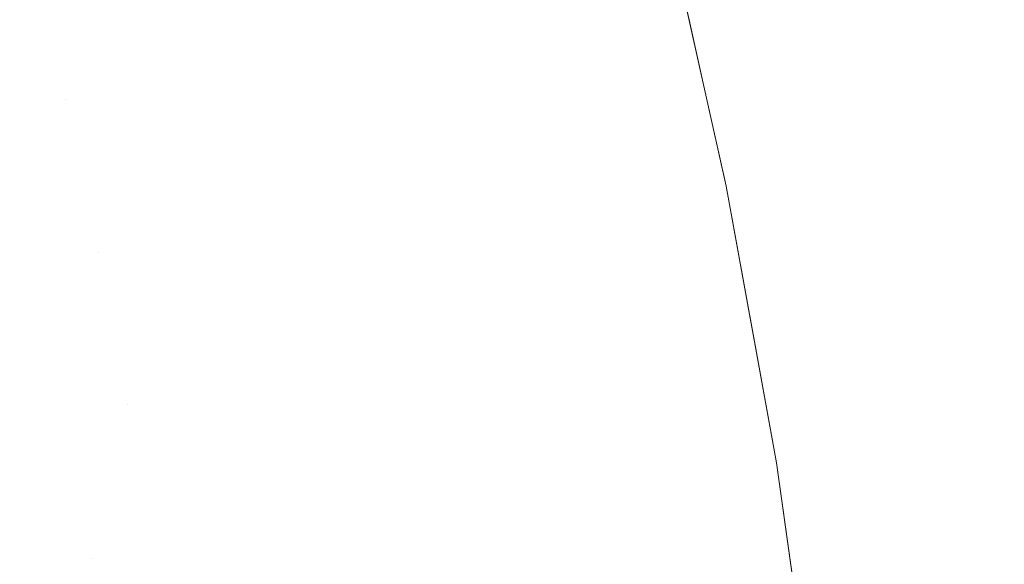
# Model space of a CAD drawing. Header units: centimetres. Extents: x -35.1 to 36.2, y 3.4 to 5.2.
# Tile 173 of 256: x -11.15083 to -11.13995, y 5.11102 to 5.11704. Entities that reach past the tile are written whole.
import ezdxf

# ---------------------------------------------------------------- set-up
doc = ezdxf.new("R2010")
doc.units = ezdxf.units.CM
doc.header["$LTSCALE"] = 2.54
doc.layers.add('Lucido design-1', color=7, linetype='Continuous')

# ---------------------------------------------------------------- blocks, each defined once
blk = doc.blocks.new('Gruppo-4-1')
at = {"color": 7, "linetype": 'Continuous', "lineweight": 9}
for points, invisible_edges in [([(-11.143032, 5.115252, -1872.915514), (-11.143231, 5.11614, -1872.915514), (-11.143707, 5.118266, -1872.715514), (-11.14302, 5.115199, -1872.715514)], 10), ([(-11.143231, 5.11614, -1872.915514), (-11.143432, 5.117037, -1872.915514), (-11.143707, 5.118266, -1872.915514), (-11.143707, 5.118266, -1872.715514)], 12), ([(-11.143014, 5.115252, -1872.713934), (-11.14302, 5.115199, -1872.715514), (-11.143707, 5.118266, -1872.715514), (-11.1434, 5.11704, -1872.713929)], 13), ([(-11.143707, 5.118266, -1872.915514), (-11.143432, 5.117037, -1872.915514), (-11.143481, 5.117032, -1872.918638), (-11.143693, 5.117934, -1872.918638)], 14), ([(-11.151184, 5.116925, -1872.948903), (-11.151396, 5.117781, -1872.948903), (-11.150118, 5.117962, -1872.946019), (-11.149904, 5.117098, -1872.946019)], 15), ([(-11.143693, 5.117934, -1872.918638), (-11.143481, 5.117032, -1872.918638), (-11.143674, 5.117007, -1872.921758), (-11.143886, 5.117908, -1872.921758)], 15), ([(-11.144206, 5.117865, -1872.924868), (-11.143995, 5.116967, -1872.924868), (-11.144443, 5.116909, -1872.927965), (-11.144653, 5.117805, -1872.927965)], 15), ([(-11.143886, 5.117908, -1872.921758), (-11.143674, 5.117007, -1872.921758), (-11.143995, 5.116967, -1872.924868), (-11.144206, 5.117865, -1872.924868)], 15), ([(-11.145226, 5.117728, -1872.931044), (-11.145017, 5.116836, -1872.931044), (-11.145715, 5.116747, -1872.934101), (-11.145923, 5.117634, -1872.934101)], 15), ([(-11.144653, 5.117805, -1872.927965), (-11.144443, 5.116909, -1872.927965), (-11.145017, 5.116836, -1872.931044), (-11.145226, 5.117728, -1872.931044)], 15), ([(-11.145923, 5.117634, -1872.934101), (-11.145715, 5.116747, -1872.934101), (-11.146535, 5.116642, -1872.93713), (-11.146741, 5.117524, -1872.93713)], 15), ([(36.079692, 5.117039, -1872.21695), (36.079692, 5.117577, -1872.217033), (-34.952766, 5.117577, -1872.217033), (-34.952766, 5.117039, -1872.21695)], 10), ([(-11.146741, 5.117524, -1872.93713), (-11.146535, 5.116642, -1872.93713), (-11.147474, 5.116523, -1872.940129), (-11.14768, 5.117397, -1872.940129)], 15), ([(-11.14768, 5.117397, -1872.940129), (-11.147474, 5.116523, -1872.940129), (-11.148531, 5.116388, -1872.943094), (-11.148735, 5.117255, -1872.943094)], 15), ([(-11.148735, 5.117255, -1872.943094), (-11.148531, 5.116388, -1872.943094), (-11.149702, 5.116238, -1872.946019), (-11.149904, 5.117098, -1872.946019)], 15), ([(-11.15033, 5.116158, -1872.947466), (-11.150984, 5.116075, -1872.948903), (-11.151184, 5.116925, -1872.948903), (-11.149904, 5.117098, -1872.946019)], 15), ([(-11.149904, 5.117098, -1872.946019), (-11.149702, 5.116238, -1872.946019), (-11.15033, 5.116158, -1872.947466)], 11), ([(-34.952766, 5.117039, -1872.21695), (-34.952766, 5.113486, -1872.216404), (36.079692, 5.113486, -1872.216404), (36.079692, 5.117039, -1872.21695)], 10), ([(-11.144245, 5.116019, -1872.927965), (-11.144443, 5.116909, -1872.927965), (-11.143995, 5.116967, -1872.924868), (-11.143797, 5.116074, -1872.924868)], 15), ([(-11.143797, 5.116074, -1872.924868), (-11.143995, 5.116967, -1872.924868), (-11.143674, 5.117007, -1872.921758), (-11.143475, 5.116112, -1872.921758)], 15), ([(-11.143475, 5.116112, -1872.921758), (-11.143674, 5.117007, -1872.921758), (-11.143481, 5.117032, -1872.918638), (-11.143282, 5.116136, -1872.918638)], 15), ([(-11.143282, 5.116136, -1872.918638), (-11.143481, 5.117032, -1872.918638), (-11.143432, 5.117037, -1872.915514), (-11.143231, 5.11614, -1872.915514)], 11), ([(-11.1434, 5.11704, -1872.713929), (-11.143351, 5.11704, -1872.712345), (-11.142965, 5.115252, -1872.712354), (-11.143014, 5.115252, -1872.713934)], 15), ([(-11.142882, 5.115252, -1872.710776), (-11.142965, 5.115252, -1872.712354), (-11.143351, 5.11704, -1872.712345), (-11.143268, 5.11704, -1872.710762)], 15), ([(-11.143268, 5.11704, -1872.710762), (-11.143152, 5.11704, -1872.709181), (-11.142767, 5.115252, -1872.709199), (-11.142882, 5.115252, -1872.710776)], 15), ([(-11.142619, 5.115252, -1872.707625), (-11.142767, 5.115252, -1872.709199), (-11.143152, 5.11704, -1872.709181), (-11.143004, 5.11704, -1872.707602)], 15), ([(-11.143004, 5.11704, -1872.707602), (-11.142822, 5.11704, -1872.706026), (-11.142438, 5.115252, -1872.706053), (-11.142619, 5.115252, -1872.707625)], 15), ([(-11.142224, 5.115252, -1872.704485), (-11.142438, 5.115252, -1872.706053), (-11.142822, 5.11704, -1872.706026), (-11.142608, 5.11704, -1872.704454)], 15), ([(-11.142608, 5.11704, -1872.704454), (-11.142361, 5.11704, -1872.702885), (-11.141978, 5.115252, -1872.702921), (-11.142224, 5.115252, -1872.704485)], 15), ([(-11.1417, 5.115252, -1872.701362), (-11.141978, 5.115252, -1872.702921), (-11.142361, 5.11704, -1872.702885), (-11.142082, 5.11704, -1872.701321)], 15), ([(-11.142082, 5.11704, -1872.701321), (-11.141771, 5.11704, -1872.699762), (-11.141389, 5.115252, -1872.699807), (-11.1417, 5.115252, -1872.701362)], 15), ([(-11.141047, 5.115252, -1872.698258), (-11.141389, 5.115252, -1872.699807), (-11.141771, 5.11704, -1872.699762), (-11.141428, 5.11704, -1872.698209)], 15), ([(-11.141428, 5.11704, -1872.698209), (-11.141053, 5.11704, -1872.696662), (-11.140673, 5.115252, -1872.696716), (-11.141047, 5.115252, -1872.698258)], 15), ([(-11.140268, 5.115252, -1872.69518), (-11.140673, 5.115252, -1872.696716), (-11.141053, 5.11704, -1872.696662), (-11.140647, 5.11704, -1872.695122)], 15), ([(-11.140647, 5.11704, -1872.695122), (-11.140209, 5.11704, -1872.693589), (-11.139832, 5.115252, -1872.693652), (-11.140268, 5.115252, -1872.69518)], 15), ([(-11.139365, 5.115252, -1872.692131), (-11.139832, 5.115252, -1872.693652), (-11.140209, 5.11704, -1872.693589), (-11.139741, 5.11704, -1872.692064)], 15), ([(-11.14482, 5.11595, -1872.931044), (-11.145017, 5.116836, -1872.931044), (-11.144443, 5.116909, -1872.927965), (-11.144245, 5.116019, -1872.927965)], 15), ([(-11.14634, 5.115767, -1872.93713), (-11.146535, 5.116642, -1872.93713), (-11.145715, 5.116747, -1872.934101), (-11.145519, 5.115866, -1872.934101)], 15), ([(-11.145519, 5.115866, -1872.934101), (-11.145715, 5.116747, -1872.934101), (-11.145017, 5.116836, -1872.931044), (-11.14482, 5.11595, -1872.931044)], 15), ([(-11.147281, 5.115653, -1872.940129), (-11.147474, 5.116523, -1872.940129), (-11.146535, 5.116642, -1872.93713), (-11.14634, 5.115767, -1872.93713)], 15), ([(-11.14834, 5.115525, -1872.943094), (-11.148531, 5.116388, -1872.943094), (-11.147474, 5.116523, -1872.940129), (-11.147281, 5.115653, -1872.940129)], 15), ([(-11.149512, 5.115384, -1872.946019), (-11.149702, 5.116238, -1872.946019), (-11.148531, 5.116388, -1872.943094), (-11.14834, 5.115525, -1872.943094)], 15), ([(-11.149964, 5.114464, -1872.947466), (-11.15033, 5.116158, -1872.947466), (-11.149702, 5.116238, -1872.946019), (-11.149512, 5.115384, -1872.946019)], 15), ([(-11.149964, 5.114464, -1872.947466), (-11.15062, 5.114389, -1872.948903), (-11.150984, 5.116075, -1872.948903), (-11.15033, 5.116158, -1872.947466)], 15), ([(-11.143475, 5.116112, -1872.921758), (-11.143289, 5.115223, -1872.921758), (-11.143611, 5.115186, -1872.924868), (-11.143797, 5.116074, -1872.924868)], 15), ([(-11.143282, 5.116136, -1872.918638), (-11.143095, 5.115245, -1872.918638), (-11.143289, 5.115223, -1872.921758), (-11.143475, 5.116112, -1872.921758)], 15), ([(-11.143231, 5.11614, -1872.915514), (-11.143032, 5.115252, -1872.915514), (-11.143095, 5.115245, -1872.918638), (-11.143282, 5.116136, -1872.918638)], 14), ([(-11.152014, 5.11423, -1872.95174), (-11.152374, 5.115897, -1872.95174), (-11.150984, 5.116075, -1872.948903), (-11.15062, 5.114389, -1872.948903)], 15), ([(-11.144245, 5.116019, -1872.927965), (-11.14406, 5.115135, -1872.927965), (-11.144635, 5.11507, -1872.931044), (-11.14482, 5.11595, -1872.931044)], 15), ([(-11.143797, 5.116074, -1872.924868), (-11.143611, 5.115186, -1872.924868), (-11.14406, 5.115135, -1872.927965), (-11.144245, 5.116019, -1872.927965)], 15), ([(-11.145519, 5.115866, -1872.934101), (-11.145335, 5.11499, -1872.934101), (-11.146158, 5.114896, -1872.93713), (-11.14634, 5.115767, -1872.93713)], 15), ([(-11.14482, 5.11595, -1872.931044), (-11.144635, 5.11507, -1872.931044), (-11.145335, 5.11499, -1872.934101), (-11.145519, 5.115866, -1872.934101)], 15), ([(-11.14634, 5.115767, -1872.93713), (-11.146158, 5.114896, -1872.93713), (-11.1471, 5.114789, -1872.940129), (-11.147281, 5.115653, -1872.940129)], 15), ([(-11.147281, 5.115653, -1872.940129), (-11.1471, 5.114789, -1872.940129), (-11.14816, 5.114669, -1872.943094), (-11.14834, 5.115525, -1872.943094)], 15), ([(-11.14834, 5.115525, -1872.943094), (-11.14816, 5.114669, -1872.943094), (-11.149334, 5.114535, -1872.946019), (-11.149512, 5.115384, -1872.946019)], 15), ([(-11.149512, 5.115384, -1872.946019), (-11.149334, 5.114535, -1872.946019), (-11.149964, 5.114464, -1872.947466)], 11), ([(-11.143437, 5.114304, -1872.924868), (-11.143611, 5.115186, -1872.924868), (-11.143289, 5.115223, -1872.921758), (-11.143114, 5.114339, -1872.921758)], 15), ([(-11.143114, 5.114339, -1872.921758), (-11.143289, 5.115223, -1872.921758), (-11.143095, 5.115245, -1872.918638), (-11.142921, 5.114359, -1872.918638)], 15), ([(-11.142921, 5.114359, -1872.918638), (-11.143095, 5.115245, -1872.918638), (-11.143032, 5.115252, -1872.915514), (-11.14302, 5.115199, -1872.915514)], 11), ([(-11.14302, 5.115199, -1872.715514), (-11.14302, 5.115199, -1872.915514), (-11.143032, 5.115252, -1872.915514)], 9), ([(-11.14302, 5.115199, -1872.715514), (-11.143014, 5.115252, -1872.713934), (-11.142677, 5.113486, -1872.713938)], 11), ([(-11.143014, 5.115252, -1872.713934), (-11.142965, 5.115252, -1872.712354), (-11.142627, 5.113486, -1872.712362), (-11.142677, 5.113486, -1872.713938)], 15), ([(-11.142545, 5.113486, -1872.710788), (-11.142627, 5.113486, -1872.712362), (-11.142965, 5.115252, -1872.712354), (-11.142882, 5.115252, -1872.710776)], 15), ([(-11.142882, 5.115252, -1872.710776), (-11.142767, 5.115252, -1872.709199), (-11.14243, 5.113486, -1872.709215), (-11.142545, 5.113486, -1872.710788)], 15), ([(-11.142282, 5.113486, -1872.707644), (-11.14243, 5.113486, -1872.709215), (-11.142767, 5.115252, -1872.709199), (-11.142619, 5.115252, -1872.707625)], 15), ([(-11.142619, 5.115252, -1872.707625), (-11.142438, 5.115252, -1872.706053), (-11.142101, 5.113486, -1872.706077), (-11.142282, 5.113486, -1872.707644)], 15), ([(-11.141888, 5.113486, -1872.704513), (-11.142101, 5.113486, -1872.706077), (-11.142438, 5.115252, -1872.706053), (-11.142224, 5.115252, -1872.704485)], 15), ([(-11.142224, 5.115252, -1872.704485), (-11.141978, 5.115252, -1872.702921), (-11.141643, 5.113486, -1872.702952), (-11.141888, 5.113486, -1872.704513)], 15), ([(-11.141365, 5.113486, -1872.701397), (-11.141643, 5.113486, -1872.702952), (-11.141978, 5.115252, -1872.702921), (-11.1417, 5.115252, -1872.701362)], 15), ([(-11.1417, 5.115252, -1872.701362), (-11.141389, 5.115252, -1872.699807), (-11.141056, 5.113486, -1872.699846), (-11.141365, 5.113486, -1872.701397)], 15), ([(-11.140714, 5.113486, -1872.698302), (-11.141056, 5.113486, -1872.699846), (-11.141389, 5.115252, -1872.699807), (-11.141047, 5.115252, -1872.698258)], 15), ([(-11.141047, 5.115252, -1872.698258), (-11.140673, 5.115252, -1872.696716), (-11.140341, 5.113486, -1872.696763), (-11.140714, 5.113486, -1872.698302)], 15), ([(-11.139937, 5.113486, -1872.695231), (-11.140341, 5.113486, -1872.696763), (-11.140673, 5.115252, -1872.696716), (-11.140268, 5.115252, -1872.69518)], 15), ([(-11.140268, 5.115252, -1872.69518), (-11.139832, 5.115252, -1872.693652), (-11.139502, 5.113486, -1872.693706), (-11.139937, 5.113486, -1872.695231)], 15), ([(-11.144463, 5.114195, -1872.931044), (-11.144635, 5.11507, -1872.931044), (-11.14406, 5.115135, -1872.927965), (-11.143887, 5.114256, -1872.927965)], 15), ([(-11.143887, 5.114256, -1872.927965), (-11.14406, 5.115135, -1872.927965), (-11.143611, 5.115186, -1872.924868), (-11.143437, 5.114304, -1872.924868)], 15), ([(-11.142708, 5.113484, -1872.915514), (-11.14302, 5.115199, -1872.915514), (-11.14302, 5.115199, -1872.715514), (-11.142465, 5.112144, -1872.715514)], 10), ([(-11.142677, 5.113486, -1872.713938), (-11.142465, 5.112144, -1872.715514), (-11.14302, 5.115199, -1872.715514)], 9), ([(-11.14302, 5.115199, -1872.915514), (-11.142708, 5.113484, -1872.915514), (-11.142758, 5.11348, -1872.918638), (-11.142921, 5.114359, -1872.918638)], 14), ([(-11.145164, 5.11412, -1872.934101), (-11.145335, 5.11499, -1872.934101), (-11.144635, 5.11507, -1872.931044), (-11.144463, 5.114195, -1872.931044)], 15), ([(-11.146931, 5.113931, -1872.940129), (-11.1471, 5.114789, -1872.940129), (-11.146158, 5.114896, -1872.93713), (-11.145987, 5.114032, -1872.93713)], 15), ([(-11.145987, 5.114032, -1872.93713), (-11.146158, 5.114896, -1872.93713), (-11.145335, 5.11499, -1872.934101), (-11.145164, 5.11412, -1872.934101)], 15), ([(-11.147992, 5.113817, -1872.943094), (-11.14816, 5.114669, -1872.943094), (-11.1471, 5.114789, -1872.940129), (-11.146931, 5.113931, -1872.940129)], 15), ([(-11.149168, 5.113692, -1872.946019), (-11.149334, 5.114535, -1872.946019), (-11.14816, 5.114669, -1872.943094), (-11.147992, 5.113817, -1872.943094)], 15), ([(-11.149644, 5.11279, -1872.947466), (-11.150302, 5.112725, -1872.948903), (-11.15062, 5.114389, -1872.948903), (-11.149964, 5.114464, -1872.947466)], 15), ([(-11.149644, 5.11279, -1872.947466), (-11.149964, 5.114464, -1872.947466), (-11.149334, 5.114535, -1872.946019), (-11.149168, 5.113692, -1872.946019)], 15), ([(-11.15062, 5.114389, -1872.948903), (-11.150302, 5.112725, -1872.948903), (-11.151699, 5.112585, -1872.95174), (-11.152014, 5.11423, -1872.95174)], 15), ([(-11.142921, 5.114359, -1872.918638), (-11.142758, 5.11348, -1872.918638), (-11.142952, 5.11346, -1872.921758), (-11.143114, 5.114339, -1872.921758)], 15), ([(-11.143887, 5.114256, -1872.927965), (-11.143725, 5.113383, -1872.927965), (-11.144302, 5.113325, -1872.931044), (-11.144463, 5.114195, -1872.931044)], 15), ([(-11.143437, 5.114304, -1872.924868), (-11.143274, 5.113428, -1872.924868), (-11.143725, 5.113383, -1872.927965), (-11.143887, 5.114256, -1872.927965)], 15), ([(-11.143114, 5.114339, -1872.921758), (-11.142952, 5.11346, -1872.921758), (-11.143274, 5.113428, -1872.924868), (-11.143437, 5.114304, -1872.924868)], 15), ([(-11.144463, 5.114195, -1872.931044), (-11.144302, 5.113325, -1872.931044), (-11.145003, 5.113255, -1872.934101), (-11.145164, 5.11412, -1872.934101)], 15), ([(-11.145987, 5.114032, -1872.93713), (-11.145828, 5.113172, -1872.93713), (-11.146773, 5.113078, -1872.940129), (-11.146931, 5.113931, -1872.940129)], 15), ([(-11.145164, 5.11412, -1872.934101), (-11.145003, 5.113255, -1872.934101), (-11.145828, 5.113172, -1872.93713), (-11.145987, 5.114032, -1872.93713)], 15), ([(-11.146931, 5.113931, -1872.940129), (-11.146773, 5.113078, -1872.940129), (-11.147835, 5.112972, -1872.943094), (-11.147992, 5.113817, -1872.943094)], 15), ([(-11.147992, 5.113817, -1872.943094), (-11.147835, 5.112972, -1872.943094), (-11.149013, 5.112854, -1872.946019), (-11.149168, 5.113692, -1872.946019)], 15), ([(-11.149168, 5.113692, -1872.946019), (-11.149013, 5.112854, -1872.946019), (-11.149644, 5.11279, -1872.947466)], 11), ([(-34.952766, 5.113486, -1872.216404), (-34.952766, 5.113265, -1872.21637), (36.079692, 5.113265, -1872.21637), (36.079692, 5.113486, -1872.216404)], 10), ([(-11.142801, 5.112588, -1872.921758), (-11.142952, 5.11346, -1872.921758), (-11.142758, 5.11348, -1872.918638), (-11.142606, 5.112606, -1872.918638)], 15), ([(-11.142606, 5.112606, -1872.918638), (-11.142758, 5.11348, -1872.918638), (-11.142708, 5.113484, -1872.915514), (-11.14255, 5.112611, -1872.915514)], 11), ([(-11.142465, 5.112144, -1872.715514), (-11.142465, 5.112144, -1872.915514), (-11.14255, 5.112611, -1872.915514), (-11.142708, 5.113484, -1872.915514)], 9), ([(-11.142677, 5.113486, -1872.713938), (-11.142627, 5.113486, -1872.712362), (-11.142336, 5.111744, -1872.712369), (-11.142385, 5.111744, -1872.713941)], 15), ([(-11.142385, 5.111744, -1872.713941), (-11.142465, 5.112144, -1872.715514), (-11.142677, 5.113486, -1872.713938)], 11), ([(-11.142254, 5.111744, -1872.710798), (-11.142336, 5.111744, -1872.712369), (-11.142627, 5.113486, -1872.712362), (-11.142545, 5.113486, -1872.710788)], 15), ([(-11.142545, 5.113486, -1872.710788), (-11.14243, 5.113486, -1872.709215), (-11.142139, 5.111744, -1872.709228), (-11.142254, 5.111744, -1872.710798)], 15), ([(-11.141991, 5.111744, -1872.707661), (-11.142139, 5.111744, -1872.709228), (-11.14243, 5.113486, -1872.709215), (-11.142282, 5.113486, -1872.707644)], 15), ([(-11.142282, 5.113486, -1872.707644), (-11.142101, 5.113486, -1872.706077), (-11.141811, 5.111744, -1872.706097), (-11.141991, 5.111744, -1872.707661)], 15), ([(-11.141599, 5.111744, -1872.704536), (-11.141811, 5.111744, -1872.706097), (-11.142101, 5.113486, -1872.706077), (-11.141888, 5.113486, -1872.704513)], 15), ([(-11.141888, 5.113486, -1872.704513), (-11.141643, 5.113486, -1872.702952), (-11.141354, 5.111744, -1872.70298), (-11.141599, 5.111744, -1872.704536)], 15), ([(-11.141077, 5.111744, -1872.701427), (-11.141354, 5.111744, -1872.70298), (-11.141643, 5.113486, -1872.702952), (-11.141365, 5.113486, -1872.701397)], 15), ([(-11.141365, 5.113486, -1872.701397), (-11.141056, 5.113486, -1872.699846), (-11.140768, 5.111744, -1872.69988), (-11.141077, 5.111744, -1872.701427)], 15), ([(-11.140427, 5.111744, -1872.698339), (-11.140768, 5.111744, -1872.69988), (-11.141056, 5.113486, -1872.699846), (-11.140714, 5.113486, -1872.698302)], 15), ([(-11.140714, 5.113486, -1872.698302), (-11.140341, 5.113486, -1872.696763), (-11.140055, 5.111744, -1872.696803), (-11.140427, 5.111744, -1872.698339)], 15), ([(-11.139652, 5.111744, -1872.695275), (-11.140055, 5.111744, -1872.696803), (-11.140341, 5.113486, -1872.696763), (-11.139937, 5.113486, -1872.695231)], 15), ([(-11.144152, 5.112462, -1872.931044), (-11.144302, 5.113325, -1872.931044), (-11.143725, 5.113383, -1872.927965), (-11.143575, 5.112516, -1872.927965)], 15), ([(-11.143575, 5.112516, -1872.927965), (-11.143725, 5.113383, -1872.927965), (-11.143274, 5.113428, -1872.924868), (-11.143124, 5.112558, -1872.924868)], 15), ([(-11.143124, 5.112558, -1872.924868), (-11.143274, 5.113428, -1872.924868), (-11.142952, 5.11346, -1872.921758), (-11.142801, 5.112588, -1872.921758)], 15), ([(36.079692, 5.110022, -1872.216014), (36.079692, 5.113265, -1872.21637), (-34.952766, 5.113265, -1872.21637), (-34.952766, 5.110022, -1872.216014)], 10), ([(-11.14568, 5.112319, -1872.93713), (-11.145828, 5.113172, -1872.93713), (-11.145003, 5.113255, -1872.934101), (-11.144855, 5.112396, -1872.934101)], 15), ([(-11.144855, 5.112396, -1872.934101), (-11.145003, 5.113255, -1872.934101), (-11.144302, 5.113325, -1872.931044), (-11.144152, 5.112462, -1872.931044)], 15), ([(-11.146626, 5.112231, -1872.940129), (-11.146773, 5.113078, -1872.940129), (-11.145828, 5.113172, -1872.93713), (-11.14568, 5.112319, -1872.93713)], 15), ([(-11.14769, 5.112131, -1872.943094), (-11.147835, 5.112972, -1872.943094), (-11.146773, 5.113078, -1872.940129), (-11.146626, 5.112231, -1872.940129)], 15), ([(-11.148869, 5.112021, -1872.946019), (-11.149013, 5.112854, -1872.946019), (-11.147835, 5.112972, -1872.943094), (-11.14769, 5.112131, -1872.943094)], 15), ([(-11.150027, 5.111082, -1872.948903), (-11.149644, 5.11279, -1872.947466), (-11.149013, 5.112854, -1872.946019), (-11.148869, 5.112021, -1872.946019)], 15), ([(-11.151427, 5.11096, -1872.95174), (-11.151699, 5.112585, -1872.95174), (-11.150302, 5.112725, -1872.948903), (-11.150027, 5.111082, -1872.948903)], 15), ([(-11.150027, 5.111082, -1872.948903), (-11.150302, 5.112725, -1872.948903), (-11.149644, 5.11279, -1872.947466)], 11), ([(-11.142606, 5.112606, -1872.918638), (-11.142467, 5.111738, -1872.918638), (-11.142661, 5.111721, -1872.921758), (-11.142801, 5.112588, -1872.921758)], 15), ([(-11.14255, 5.112611, -1872.915514), (-11.142465, 5.112144, -1872.915514), (-11.142467, 5.111738, -1872.918638), (-11.142606, 5.112606, -1872.918638)], 14), ([(-11.143575, 5.112516, -1872.927965), (-11.143436, 5.111654, -1872.927965), (-11.144014, 5.111604, -1872.931044), (-11.144152, 5.112462, -1872.931044)], 15), ([(-11.143124, 5.112558, -1872.924868), (-11.142984, 5.111693, -1872.924868), (-11.143436, 5.111654, -1872.927965), (-11.143575, 5.112516, -1872.927965)], 15), ([(-11.142801, 5.112588, -1872.921758), (-11.142661, 5.111721, -1872.921758), (-11.142984, 5.111693, -1872.924868), (-11.143124, 5.112558, -1872.924868)], 15), ([(-11.144855, 5.112396, -1872.934101), (-11.144717, 5.111543, -1872.934101), (-11.145543, 5.111471, -1872.93713), (-11.14568, 5.112319, -1872.93713)], 15), ([(-11.144152, 5.112462, -1872.931044), (-11.144014, 5.111604, -1872.931044), (-11.144717, 5.111543, -1872.934101), (-11.144855, 5.112396, -1872.934101)], 15), ([(-11.14568, 5.112319, -1872.93713), (-11.145543, 5.111471, -1872.93713), (-11.14649, 5.111389, -1872.940129), (-11.146626, 5.112231, -1872.940129)], 15), ([(-11.146626, 5.112231, -1872.940129), (-11.14649, 5.111389, -1872.940129), (-11.147555, 5.111296, -1872.943094), (-11.14769, 5.112131, -1872.943094)], 15), ([(-11.14769, 5.112131, -1872.943094), (-11.147555, 5.111296, -1872.943094), (-11.148735, 5.111194, -1872.946019), (-11.148869, 5.112021, -1872.946019)], 15), ([(-11.142338, 5.110876, -1872.918638), (-11.142467, 5.111738, -1872.918638), (-11.142465, 5.112144, -1872.915514), (-11.142288, 5.110879, -1872.915514)], 11), ([(-11.142465, 5.112144, -1872.715514), (-11.142039, 5.109103, -1872.715514), (-11.142039, 5.109103, -1872.915514), (-11.142049, 5.109173, -1872.915514)], 10), ([(-11.142049, 5.109173, -1872.915514), (-11.142168, 5.110023, -1872.915514), (-11.142288, 5.110879, -1872.915514), (-11.142465, 5.112144, -1872.715514)], 12), ([(-11.142288, 5.110879, -1872.915514), (-11.142465, 5.112144, -1872.915514), (-11.142465, 5.112144, -1872.715514)], 10), ([(-11.142138, 5.110024, -1872.713944), (-11.142039, 5.109103, -1872.715514), (-11.142465, 5.112144, -1872.715514), (-11.142385, 5.111744, -1872.713941)], 13), ([(-11.148869, 5.112021, -1872.946019), (-11.148735, 5.111194, -1872.946019), (-11.150027, 5.111082, -1872.948903)], 11), ([(-11.142532, 5.11086, -1872.921758), (-11.142661, 5.111721, -1872.921758), (-11.142467, 5.111738, -1872.918638), (-11.142338, 5.110876, -1872.918638)], 15), ([(-11.142385, 5.111744, -1872.713941), (-11.142336, 5.111744, -1872.712369), (-11.142089, 5.110024, -1872.712375), (-11.142138, 5.110024, -1872.713944)], 15), ([(-11.142007, 5.110024, -1872.710806), (-11.142089, 5.110024, -1872.712375), (-11.142336, 5.111744, -1872.712369), (-11.142254, 5.111744, -1872.710798)], 15), ([(-11.142254, 5.111744, -1872.710798), (-11.142139, 5.111744, -1872.709228), (-11.141893, 5.110024, -1872.70924), (-11.142007, 5.110024, -1872.710806)], 15), ([(-11.141745, 5.110024, -1872.707676), (-11.141893, 5.110024, -1872.70924), (-11.142139, 5.111744, -1872.709228), (-11.141991, 5.111744, -1872.707661)], 15), ([(-11.141991, 5.111744, -1872.707661), (-11.141811, 5.111744, -1872.706097), (-11.141565, 5.110024, -1872.706114), (-11.141745, 5.110024, -1872.707676)], 15), ([(-11.141353, 5.110024, -1872.704557), (-11.141565, 5.110024, -1872.706114), (-11.141811, 5.111744, -1872.706097), (-11.141599, 5.111744, -1872.704536)], 15), ([(-11.141599, 5.111744, -1872.704536), (-11.141354, 5.111744, -1872.70298), (-11.141109, 5.110024, -1872.703003), (-11.141353, 5.110024, -1872.704557)], 15), ([(-11.140832, 5.110024, -1872.701453), (-11.141109, 5.110024, -1872.703003), (-11.141354, 5.111744, -1872.70298), (-11.141077, 5.111744, -1872.701427)], 15), ([(-11.141077, 5.111744, -1872.701427), (-11.140768, 5.111744, -1872.69988), (-11.140524, 5.110024, -1872.699909), (-11.140832, 5.110024, -1872.701453)], 15), ([(-11.140184, 5.110024, -1872.69837), (-11.140524, 5.110024, -1872.699909), (-11.140768, 5.111744, -1872.69988), (-11.140427, 5.111744, -1872.698339)], 15), ([(-11.140427, 5.111744, -1872.698339), (-11.140055, 5.111744, -1872.696803), (-11.139813, 5.110024, -1872.696838), (-11.140184, 5.110024, -1872.69837)], 15), ([(-11.13941, 5.110024, -1872.695312), (-11.139813, 5.110024, -1872.696838), (-11.140055, 5.111744, -1872.696803), (-11.139652, 5.111744, -1872.695275)], 15), ([(-11.143887, 5.110752, -1872.931044), (-11.144014, 5.111604, -1872.931044), (-11.143436, 5.111654, -1872.927965), (-11.143308, 5.110798, -1872.927965)], 15), ([(-11.143308, 5.110798, -1872.927965), (-11.143436, 5.111654, -1872.927965), (-11.142984, 5.111693, -1872.924868), (-11.142856, 5.110834, -1872.924868)], 15), ([(-11.142856, 5.110834, -1872.924868), (-11.142984, 5.111693, -1872.924868), (-11.142661, 5.111721, -1872.921758), (-11.142532, 5.11086, -1872.921758)], 15), ([(-11.145417, 5.110629, -1872.93713), (-11.145543, 5.111471, -1872.93713), (-11.144717, 5.111543, -1872.934101), (-11.14459, 5.110695, -1872.934101)], 15), ([(-11.14459, 5.110695, -1872.934101), (-11.144717, 5.111543, -1872.934101), (-11.144014, 5.111604, -1872.931044), (-11.143887, 5.110752, -1872.931044)], 15), ([(-11.146365, 5.110553, -1872.940129), (-11.14649, 5.111389, -1872.940129), (-11.145543, 5.111471, -1872.93713), (-11.145417, 5.110629, -1872.93713)], 15), ([(-11.148613, 5.110373, -1872.946019), (-11.148735, 5.111194, -1872.946019), (-11.147555, 5.111296, -1872.943094), (-11.147431, 5.110467, -1872.943094)], 15), ([(-11.147431, 5.110467, -1872.943094), (-11.147555, 5.111296, -1872.943094), (-11.14649, 5.111389, -1872.940129), (-11.146365, 5.110553, -1872.940129)], 15), ([(-11.149794, 5.109461, -1872.948903), (-11.150027, 5.111082, -1872.948903), (-11.148735, 5.111194, -1872.946019), (-11.148613, 5.110373, -1872.946019)], 15), ([(-11.150027, 5.111082, -1872.948903), (-11.149794, 5.109461, -1872.948903), (-11.151197, 5.109358, -1872.95174), (-11.151427, 5.11096, -1872.95174)], 15)]:
    blk.add_3dface(points, dxfattribs=dict(at, invisible_edges=invisible_edges))

msp = doc.modelspace()

# ---------------------------------------------------------------- block references
at = {"layer": 'Lucido design-1', "color": 7}
msp.add_blockref('Gruppo-4-1', (0, 0), dxfattribs=at)

doc.saveas('drawing.dxf')
